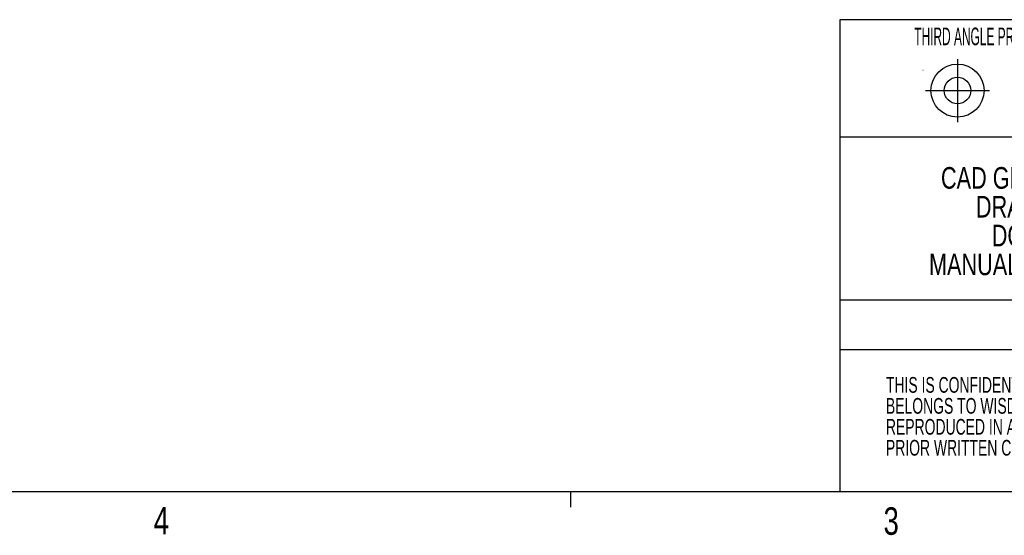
# Model space of a CAD drawing. Header units: inches. Extents: x 0.3 to 33.8, y 0.2 to 21.7.
# Tile 32 of 75: x 18.2 to 23.4, y 0.2 to 2.9. Entities that reach past the tile are written whole.
import ezdxf

# ---------------------------------------------------------------- set-up
doc = ezdxf.new("R2010")
doc.units = ezdxf.units.IN
doc.header["$MEASUREMENT"] = 0
doc.layers.add('BORDERS', color=7, linetype='Continuous')
doc.styles.add('SLDTEXTSTYLE0', font='TXT', dxfattribs={"width": 0.75})
doc.styles.add('SLDTEXTSTYLE2', font='TXT', dxfattribs={"width": 0.503965})
doc.styles.add('SLDTEXTSTYLE3', font='TXT', dxfattribs={"width": 0.663})

# ---------------------------------------------------------------- blocks, each defined once
blk = doc.blocks.new('SW_NOTE_0_3')
at = {"layer": 'BORDERS', "color": 0, "attachment_point": 2, "style": 'SLDTEXTSTYLE0'}
for s, insert, char_height in [('CAD GENERATED', (0.6069, 0.1477), 0.114583), ('DRAWING :', (0.6069, -0.0051), 0.11458), ('DO NOT', (0.6049, -0.1578), 0.11458), ('MANUALLY UPDATE', (0.6073, -0.3106), 0.114583)]:
    blk.add_mtext(s, dxfattribs=dict(at, insert=insert, char_height=char_height))
blk = doc.blocks.new('SW_NOTE_0_5')
at = {"layer": 'BORDERS', "color": 0, "char_height": 0.083333, "attachment_point": 1, "style": 'SLDTEXTSTYLE3'}
for s, insert in [('THIS IS CONFIDENTIAL AND PROPRIETARY INFORMATION THAT', (0, 0.1074)), ('BELONGS TO WISDOM AUDIO.   IT MAY NOT BE USED OR', (0, -0.0037)), ('REPRODUCED IN ANY MEDIA OR DISCLOSED WITHOUT THE', (0, -0.1148)), ('PRIOR WRITTEN CONSENT OF OWNER.', (0, -0.2259))]:
    blk.add_mtext(s, dxfattribs=dict(at, insert=insert))

msp = doc.modelspace()

# ---------------------------------------------------------------- linework, layer by layer
at = {"layer": 'BORDERS', "color": 250, "lineweight": 25}
msp.add_line((22.5761, 2.9106), (22.5761, 0.4106), dxfattribs=at)
at = {"layer": 'BORDERS', "lineweight": 25}
for p, q in [((33.52288, 2.9106), (22.5761, 2.9106)), ((0.52288, 0.4106), (33.52288, 0.4106))]:
    msp.add_line(p, q, dxfattribs=at)
at = {"layer": 'BORDERS'}
for p, q in [((23.19937, 2.7022), (23.19937, 2.36751)), ((23.02949, 2.53485), (23.36924, 2.53485)), ((26.40288, 1.1606), (22.5761, 1.1606)), ((21.14788, 0.4106), (21.14788, 0.3258))]:
    msp.add_line(p, q, dxfattribs=at)
at = {"layer": 'BORDERS', "color": 250}
for p, q in [((22.5761, 2.28902), (24.64667, 2.28902)), ((24.64667, 1.42375), (22.5761, 1.42375))]:
    msp.add_line(p, q, dxfattribs=at)
at = {"layer": 'BORDERS', "lineweight": 25}
for radius in [0.14063, 0.0705]:
    msp.add_circle((23.19937, 2.53485), radius, dxfattribs=at)
at = {"layer": 'BORDERS', "linetype": 'Continuous', "lineweight": 18}
msp.add_arc((23.01658, 2.64287), 0.000527, 90, 270, dxfattribs=at)

# ---------------------------------------------------------------- block references
at = {"layer": 'BORDERS'}
for name, p in [('SW_NOTE_0_3', (22.99965, 1.98164)), ('SW_NOTE_0_5', (22.81992, 0.90906))]:
    msp.add_blockref(name, p, dxfattribs=at)

# ---------------------------------------------------------------- texts
at = {"layer": 'BORDERS', "insert": (22.97016, 2.86899), "char_height": 0.09375, "attachment_point": 1, "style": 'SLDTEXTSTYLE2'}
msp.add_mtext('THIRD ANGLE PROJECTION', dxfattribs=at)
at = {"layer": 'BORDERS', "color": 7, "char_height": 0.14583, "attachment_point": 1, "style": 'SLDTEXTSTYLE0'}
for s, insert in [('4', (18.93651, 0.328)), ('3', (22.80713, 0.32597))]:
    msp.add_mtext(s, dxfattribs=dict(at, insert=insert))

doc.saveas('drawing.dxf')
